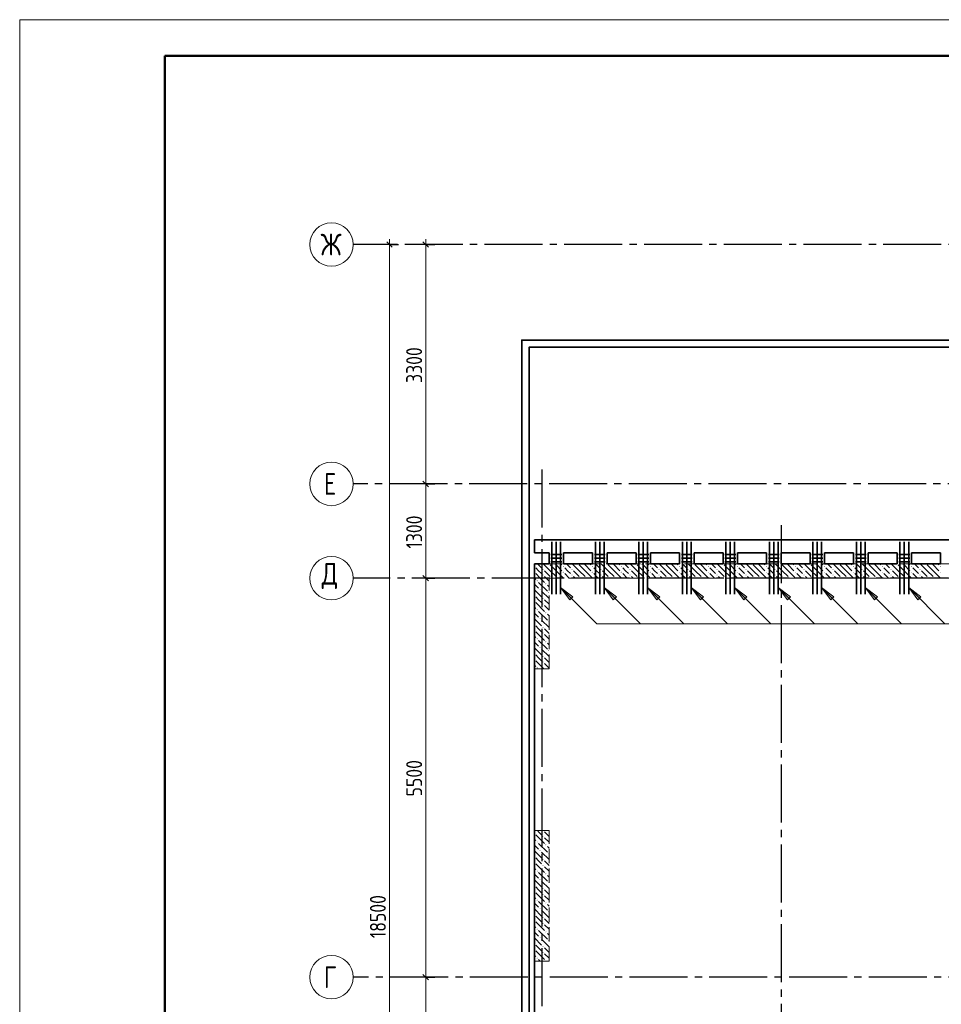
# Model space of a CAD drawing. Header units: millimetres. Extents: x 0 to 61017, y 0 to 42000.
# Tile 3 of 25: x 0 to 12710, y 28426 to 42000. Entities that reach past the tile are written whole.
import ezdxf

# ---------------------------------------------------------------- set-up
doc = ezdxf.new("R2010")
doc.units = ezdxf.units.MM
doc.linetypes.add('______2', pattern=[270, 200, -70])
doc.linetypes.add('______5', pattern=[1100, 800, -100, 100, -100])
for name, color, linetype, lineweight in [('S1 Стержни арматуры фон', 7, 'Continuous', 25), ('Standard', 7, 'Continuous', 25), ('ЖБ Пилон', 180, 'Continuous', 25), ('Оси', 40, '______5', 18), ('Позиционная метка номер позиции', 7, 'Continuous', 13), ('Поперечное армирование AW фон', 7, 'Continuous', 25)]:
    doc.layers.add(name, color=color, linetype=linetype, lineweight=lineweight)
doc.layers.add('ЖБ Перекрытие верхний уровень', color=7, linetype='Continuous', lineweight=25, true_color=0xe0e0ff)
doc.layers.add('ЖБ Стена верхний уровень', color=7, linetype='Continuous', lineweight=25, true_color=0x006e00)
doc.styles.add('GOST 2.304-81', font='txt')
doc.styles.add('ISOCPEUR', font='txt')

msp = doc.modelspace()

# ---------------------------------------------------------------- hatches: boundary and pattern name
at = {"layer": 'ЖБ Пилон', "linetype": 'Continuous', "lineweight": 18, "transparency": 33554687}
for points in [[(7220, 30820), (7217, 30817), (7214, 30820)], [(7100, 30787), (7103, 30783), (7100, 30780)], [(7210, 30743), (7217, 30750), (7223, 30743), (7217, 30737)], [(7130, 30663), (7137, 30670), (7143, 30663), (7137, 30657)], [(7170, 30543), (7177, 30550), (7183, 30543), (7177, 30537)], [(7250, 30623), (7257, 30630), (7263, 30623), (7257, 30617)], [(7100, 30467), (7103, 30463), (7100, 30460)], [(7210, 30423), (7217, 30430), (7223, 30423), (7217, 30417)], [(7290, 30503), (7297, 30510), (7300, 30507), (7300, 30500), (7297, 30497)], [(7100, 30387), (7103, 30383), (7100, 30380)], [(7210, 30343), (7217, 30350), (7223, 30343), (7217, 30337)], [(7130, 30263), (7137, 30270), (7143, 30263), (7137, 30257)], [(7170, 30143), (7177, 30150), (7183, 30143), (7177, 30137)], [(7250, 30223), (7257, 30230), (7263, 30223), (7257, 30217)], [(7100, 30067), (7103, 30063), (7100, 30060)], [(7210, 30023), (7217, 30030), (7223, 30023), (7217, 30017)], [(7290, 30103), (7297, 30110), (7300, 30107), (7300, 30100), (7297, 30097)], [(7100, 29987), (7103, 29983), (7100, 29980)], [(7130, 29863), (7137, 29870), (7143, 29863), (7137, 29857)], [(7210, 29943), (7217, 29950), (7223, 29943), (7217, 29937)], [(7170, 29743), (7177, 29750), (7183, 29743), (7177, 29737)], [(7250, 29823), (7257, 29830), (7263, 29823), (7257, 29817)], [(7100, 29667), (7103, 29663), (7100, 29660)], [(7210, 29623), (7217, 29630), (7223, 29623), (7217, 29617)], [(7290, 29703), (7297, 29710), (7300, 29707), (7300, 29700), (7297, 29697)], [(7100, 29587), (7103, 29583), (7100, 29580)], [(7130, 29463), (7137, 29470), (7143, 29463), (7137, 29457)], [(7210, 29543), (7217, 29550), (7223, 29543), (7217, 29537)], [(7170, 29343), (7177, 29350), (7183, 29343), (7177, 29337)], [(7250, 29423), (7257, 29430), (7263, 29423), (7257, 29417)], [(7100, 29267), (7103, 29263), (7100, 29260)], [(7100, 29187), (7103, 29183), (7100, 29180)], [(7210, 29223), (7217, 29230), (7223, 29223), (7217, 29217)], [(7290, 29303), (7297, 29310), (7300, 29307), (7300, 29300), (7297, 29297)], [(7130, 29063), (7137, 29070), (7143, 29063), (7137, 29057)], [(7210, 29143), (7217, 29150), (7223, 29143), (7217, 29137)], [(7250, 29023), (7257, 29030), (7263, 29023), (7260, 29020), (7254, 29020)]]:
    msp.add_hatch(color=7, dxfattribs=at).paths.add_polyline_path(points, flags=16)
at = {"layer": 'ЖБ Стена верхний уровень', "linetype": 'Continuous', "lineweight": 18, "transparency": 33554687}
for points in [[(7300, 34500), (7297, 34497), (7294, 34500)], [(7700, 34500), (7697, 34497), (7694, 34500)], [(8100, 34500), (8097, 34497), (8094, 34500)], [(8500, 34500), (8497, 34497), (8494, 34500)], [(8900, 34500), (8897, 34497), (8894, 34500)], [(9300, 34500), (9297, 34497), (9294, 34500)], [(9700, 34500), (9697, 34497), (9694, 34500)], [(10100, 34500), (10097, 34497), (10094, 34500)], [(10500, 34500), (10497, 34497), (10494, 34500)], [(10900, 34500), (10897, 34497), (10894, 34500)], [(11300, 34500), (11297, 34497), (11294, 34500)], [(11700, 34500), (11697, 34497), (11694, 34500)], [(12100, 34500), (12097, 34497), (12094, 34500)], [(12500, 34500), (12497, 34497), (12494, 34500)], [(7100, 34467), (7103, 34463), (7100, 34460)], [(7100, 34387), (7103, 34383), (7100, 34380)], [(7210, 34423), (7217, 34430), (7223, 34423), (7217, 34417)], [(7210, 34343), (7217, 34350), (7223, 34343), (7217, 34337)], [(7490, 34463), (7497, 34470), (7503, 34463), (7497, 34457)], [(7490, 34383), (7497, 34390), (7503, 34383), (7497, 34377)], [(7610, 34423), (7617, 34430), (7623, 34423), (7617, 34417)], [(7610, 34343), (7617, 34350), (7623, 34343), (7617, 34337)], [(7890, 34463), (7897, 34470), (7903, 34463), (7897, 34457)], [(7890, 34383), (7897, 34390), (7903, 34383), (7897, 34377)], [(8010, 34423), (8017, 34430), (8023, 34423), (8017, 34417)], [(8010, 34343), (8017, 34350), (8023, 34343), (8017, 34337)], [(8290, 34463), (8297, 34470), (8303, 34463), (8297, 34457)], [(8290, 34383), (8297, 34390), (8303, 34383), (8297, 34377)], [(8410, 34423), (8417, 34430), (8423, 34423), (8417, 34417)], [(8410, 34343), (8417, 34350), (8423, 34343), (8417, 34337)], [(8690, 34463), (8697, 34470), (8703, 34463), (8697, 34457)], [(8690, 34383), (8697, 34390), (8703, 34383), (8697, 34377)], [(8810, 34423), (8817, 34430), (8823, 34423), (8817, 34417)], [(8810, 34343), (8817, 34350), (8823, 34343), (8817, 34337)], [(9090, 34463), (9097, 34470), (9103, 34463), (9097, 34457)], [(9090, 34383), (9097, 34390), (9103, 34383), (9097, 34377)], [(9210, 34423), (9217, 34430), (9223, 34423), (9217, 34417)], [(9210, 34343), (9217, 34350), (9223, 34343), (9217, 34337)], [(9490, 34463), (9497, 34470), (9503, 34463), (9497, 34457)], [(9490, 34383), (9497, 34390), (9503, 34383), (9497, 34377)], [(9610, 34423), (9617, 34430), (9623, 34423), (9617, 34417)], [(9610, 34343), (9617, 34350), (9623, 34343), (9617, 34337)], [(9890, 34463), (9897, 34470), (9903, 34463), (9897, 34457)], [(9890, 34383), (9897, 34390), (9903, 34383), (9897, 34377)], [(10010, 34423), (10017, 34430), (10023, 34423), (10017, 34417)], [(10010, 34343), (10017, 34350), (10023, 34343), (10017, 34337)], [(10290, 34463), (10297, 34470), (10303, 34463), (10297, 34457)], [(10290, 34383), (10297, 34390), (10303, 34383), (10297, 34377)], [(10410, 34423), (10417, 34430), (10423, 34423), (10417, 34417)], [(10410, 34343), (10417, 34350), (10423, 34343), (10417, 34337)], [(10690, 34463), (10697, 34470), (10703, 34463), (10697, 34457)], [(10690, 34383), (10697, 34390), (10703, 34383), (10697, 34377)], [(10810, 34423), (10817, 34430), (10823, 34423), (10817, 34417)], [(10810, 34343), (10817, 34350), (10823, 34343), (10817, 34337)], [(11090, 34463), (11097, 34470), (11103, 34463), (11097, 34457)], [(11090, 34383), (11097, 34390), (11103, 34383), (11097, 34377)], [(11210, 34423), (11217, 34430), (11223, 34423), (11217, 34417)], [(11210, 34343), (11217, 34350), (11223, 34343), (11217, 34337)], [(11490, 34463), (11497, 34470), (11503, 34463), (11497, 34457)], [(11490, 34383), (11497, 34390), (11503, 34383), (11497, 34377)], [(11610, 34423), (11617, 34430), (11623, 34423), (11617, 34417)], [(11610, 34343), (11617, 34350), (11623, 34343), (11617, 34337)], [(11890, 34463), (11897, 34470), (11903, 34463), (11897, 34457)], [(11890, 34383), (11897, 34390), (11903, 34383), (11897, 34377)], [(12010, 34423), (12017, 34430), (12023, 34423), (12017, 34417)], [(12010, 34343), (12017, 34350), (12023, 34343), (12017, 34337)], [(12290, 34463), (12297, 34470), (12303, 34463), (12297, 34457)], [(12290, 34383), (12297, 34390), (12303, 34383), (12297, 34377)], [(12410, 34423), (12417, 34430), (12423, 34423), (12417, 34417)], [(12410, 34343), (12417, 34350), (12423, 34343), (12417, 34337)], [(12690, 34463), (12697, 34470), (12703, 34463), (12697, 34457)], [(12690, 34383), (12697, 34390), (12703, 34383), (12697, 34377)], [(7130, 34263), (7137, 34270), (7143, 34263), (7137, 34257)], [(7250, 34223), (7257, 34230), (7263, 34223), (7257, 34217)], [(7330, 34303), (7337, 34310), (7343, 34303), (7340, 34300), (7334, 34300)], [(7410, 34303), (7417, 34310), (7423, 34303), (7420, 34300), (7414, 34300)], [(7730, 34303), (7737, 34310), (7743, 34303), (7740, 34300), (7734, 34300)], [(7810, 34303), (7817, 34310), (7823, 34303), (7820, 34300), (7814, 34300)], [(8130, 34303), (8137, 34310), (8143, 34303), (8140, 34300), (8134, 34300)], [(8210, 34303), (8217, 34310), (8223, 34303), (8220, 34300), (8214, 34300)], [(8530, 34303), (8537, 34310), (8543, 34303), (8540, 34300), (8534, 34300)], [(8610, 34303), (8617, 34310), (8623, 34303), (8620, 34300), (8614, 34300)], [(8930, 34303), (8937, 34310), (8943, 34303), (8940, 34300), (8934, 34300)], [(9010, 34303), (9017, 34310), (9023, 34303), (9020, 34300), (9014, 34300)], [(9330, 34303), (9337, 34310), (9343, 34303), (9340, 34300), (9334, 34300)], [(9410, 34303), (9417, 34310), (9423, 34303), (9420, 34300), (9414, 34300)], [(9730, 34303), (9737, 34310), (9743, 34303), (9740, 34300), (9734, 34300)], [(9810, 34303), (9817, 34310), (9823, 34303), (9820, 34300), (9814, 34300)], [(10130, 34303), (10137, 34310), (10143, 34303), (10140, 34300), (10134, 34300)], [(10210, 34303), (10217, 34310), (10223, 34303), (10220, 34300), (10214, 34300)], [(10530, 34303), (10537, 34310), (10543, 34303), (10540, 34300), (10534, 34300)], [(10610, 34303), (10617, 34310), (10623, 34303), (10620, 34300), (10614, 34300)], [(10930, 34303), (10937, 34310), (10943, 34303), (10940, 34300), (10934, 34300)], [(11010, 34303), (11017, 34310), (11023, 34303), (11020, 34300), (11014, 34300)], [(11330, 34303), (11337, 34310), (11343, 34303), (11340, 34300), (11334, 34300)], [(11410, 34303), (11417, 34310), (11423, 34303), (11420, 34300), (11414, 34300)], [(11730, 34303), (11737, 34310), (11743, 34303), (11740, 34300), (11734, 34300)], [(11810, 34303), (11817, 34310), (11823, 34303), (11820, 34300), (11814, 34300)], [(12130, 34303), (12137, 34310), (12143, 34303), (12140, 34300), (12134, 34300)], [(12210, 34303), (12217, 34310), (12223, 34303), (12220, 34300), (12214, 34300)], [(12530, 34303), (12537, 34310), (12543, 34303), (12540, 34300), (12534, 34300)], [(12610, 34303), (12617, 34310), (12623, 34303), (12620, 34300), (12614, 34300)], [(7170, 34143), (7177, 34150), (7183, 34143), (7177, 34137)], [(7290, 34103), (7297, 34110), (7300, 34107), (7300, 34100), (7297, 34097)], [(7100, 34067), (7103, 34063), (7100, 34060)], [(7100, 33987), (7103, 33983), (7100, 33980)], [(7210, 34023), (7217, 34030), (7223, 34023), (7217, 34017)], [(7210, 33943), (7217, 33950), (7223, 33943), (7217, 33937)], [(7130, 33863), (7137, 33870), (7143, 33863), (7137, 33857)], [(7250, 33823), (7257, 33830), (7263, 33823), (7257, 33817)], [(7100, 33667), (7103, 33663), (7100, 33660)], [(7170, 33743), (7177, 33750), (7183, 33743), (7177, 33737)], [(7290, 33703), (7297, 33710), (7300, 33707), (7300, 33700), (7297, 33697)], [(7100, 33587), (7103, 33583), (7100, 33580)], [(7210, 33623), (7217, 33630), (7223, 33623), (7217, 33617)], [(7210, 33543), (7217, 33550), (7223, 33543), (7217, 33537)], [(7130, 33463), (7137, 33470), (7143, 33463), (7137, 33457)], [(7250, 33423), (7257, 33430), (7263, 33423), (7257, 33417)], [(7100, 33267), (7103, 33263), (7100, 33260)], [(7170, 33343), (7177, 33350), (7183, 33343), (7177, 33337)], [(7290, 33303), (7297, 33310), (7300, 33307), (7300, 33300), (7297, 33297)], [(7100, 33187), (7103, 33183), (7100, 33180)], [(7210, 33223), (7217, 33230), (7223, 33223), (7217, 33217)], [(7210, 33143), (7217, 33150), (7223, 33143), (7217, 33137)], [(7130, 33063), (7137, 33070), (7143, 33063), (7137, 33057)]]:
    msp.add_hatch(color=7, dxfattribs=at).paths.add_polyline_path(points, flags=16)
at = {"layer": 'Позиционная метка номер позиции', "linetype": 'Continuous', "lineweight": 13, "transparency": 33554687}
for points in [[(7587, 34002), (7460, 34171), (7630, 34044)], [(8187, 34002), (8060, 34171), (8230, 34044)], [(8787, 34002), (8660, 34171), (8830, 34044)], [(9387, 34002), (9260, 34171), (9430, 34044)], [(9987, 34002), (9860, 34171), (10030, 34044)], [(10587, 34002), (10460, 34171), (10630, 34044)], [(11187, 34002), (11060, 34171), (11230, 34044)], [(11787, 34002), (11660, 34171), (11830, 34044)], [(12387, 34002), (12260, 34171), (12430, 34044)]]:
    msp.add_hatch(color=7, dxfattribs=at).paths.add_polyline_path(points, flags=16)

# ---------------------------------------------------------------- linework, layer by layer
at = {"layer": 'S1 Стержни арматуры фон', "color": 7, "linetype": 'Continuous', "lineweight": 35, "transparency": 33554687}
for p, q in [((7340, 34800), (7340, 34080)), ((7400, 34800), (7400, 34080)), ((7460, 34800), (7460, 34080)), ((7940, 34800), (7940, 34080)), ((8000, 34800), (8000, 34080)), ((8060, 34800), (8060, 34080)), ((8540, 34800), (8540, 34080)), ((8600, 34800), (8600, 34080)), ((8660, 34800), (8660, 34080)), ((9140, 34800), (9140, 34080)), ((9200, 34800), (9200, 34080)), ((9260, 34800), (9260, 34080)), ((9740, 34800), (9740, 34080)), ((9800, 34800), (9800, 34080)), ((9860, 34800), (9860, 34080)), ((10340, 34800), (10340, 34080)), ((10400, 34800), (10400, 34080)), ((10460, 34800), (10460, 34080)), ((10940, 34800), (10940, 34080)), ((11000, 34800), (11000, 34080)), ((11060, 34800), (11060, 34080)), ((11540, 34800), (11540, 34080)), ((11600, 34800), (11600, 34080)), ((11660, 34800), (11660, 34080)), ((12140, 34800), (12140, 34080)), ((12200, 34800), (12200, 34080)), ((12260, 34800), (12260, 34080))]:
    msp.add_line(p, q, dxfattribs=at)
at = {"layer": 'Standard', "color": 7, "linetype": 'Continuous', "lineweight": 13, "transparency": 33554687}
for p, q in [((5100, 38900), (5100, 38975)), ((5600, 38900), (5600, 38975)), ((5600, 35600), (5600, 38900)), ((5600, 34300), (5600, 35600)), ((5600, 28800), (5600, 34300)), ((5600, 27100), (5600, 28800))]:
    msp.add_line(p, q, dxfattribs=at)
at = {"layer": 'Standard', "color": 251, "linetype": 'Continuous', "lineweight": -3, "true_color": 0x656565, "transparency": 33554687}
for p, q in [((5100, 38900), (4975, 38900)), ((5100, 38900), (5225, 38900)), ((5100, 38900), (5100, 38900)), ((5600, 38900), (5475, 38900)), ((5600, 38900), (5725, 38900)), ((5600, 38900), (5600, 38900)), ((5600, 35600), (5475, 35600)), ((5600, 35600), (5725, 35600)), ((5600, 35600), (5600, 35600)), ((5600, 34300), (5475, 34300)), ((5600, 34300), (5725, 34300)), ((5600, 34300), (5600, 34300)), ((5600, 28800), (5475, 28800)), ((5600, 28800), (5725, 28800)), ((5600, 28800), (5600, 28800))]:
    msp.add_line(p, q, dxfattribs=at)
at = {"layer": 'Standard', "color": 7, "linetype": 'Continuous', "lineweight": 25, "transparency": 33554687}
for p, q in [((5138, 38862), (5062, 38938)), ((5638, 38862), (5562, 38938)), ((5638, 35562), (5562, 35638)), ((5638, 34262), (5562, 34338)), ((5638, 28763), (5562, 28838))]:
    msp.add_line(p, q, dxfattribs=at)
at = {"layer": 'Standard', "color": 7, "linetype": 'Continuous', "lineweight": 13, "transparency": 33554687}
msp.add_lwpolyline([(0, 0), (59400, 0), (59400, 42000), (0, 42000), (0, 0)], close=True, dxfattribs=at)
at = {"layer": 'Standard', "color": 7, "linetype": 'Continuous', "lineweight": 50, "transparency": 33554687}
msp.add_lwpolyline([(2000, 41500), (58900, 41500), (58900, 500), (2000, 500), (2000, 41500)], close=True, dxfattribs=at)
at = {"layer": 'Standard', "color": 7, "linetype": 'Continuous', "lineweight": 13, "transparency": 33554687}
msp.add_lwpolyline([(5100, 20400), (5100, 29236), (5100, 29236), (5100, 38900)], dxfattribs=at)
at = {"layer": 'Standard', "color": 254, "linetype": 'Continuous', "lineweight": 35, "true_color": 0xc4c4ff, "transparency": 33554687}
for points in [[(6925, 19700), (49880, 19700), (49880, 37584), (6925, 37584), (6925, 19700)], [(7025, 19800), (49780, 19800), (49780, 37484), (7025, 37484), (7025, 19800)]]:
    msp.add_lwpolyline(points, dxfattribs=at)
at = {"layer": 'ЖБ Перекрытие верхний уровень', "color": 7, "linetype": 'Continuous', "lineweight": 35, "transparency": 33554687}
for p, q in [((13380, 34830), (7100, 34830)), ((7100, 34830), (7100, 34650)), ((7100, 34650), (7300, 34650)), ((7300, 34650), (7300, 34500)), ((7500, 34500), (7500, 34650)), ((7500, 34650), (7900, 34650)), ((7900, 34650), (7900, 34500)), ((8100, 34500), (8100, 34650)), ((8100, 34650), (8500, 34650)), ((8500, 34650), (8500, 34500)), ((8700, 34500), (8700, 34650)), ((8700, 34650), (9100, 34650)), ((9100, 34650), (9100, 34500)), ((9300, 34500), (9300, 34650)), ((9300, 34650), (9700, 34650)), ((9700, 34650), (9700, 34500)), ((9900, 34500), (9900, 34650)), ((9900, 34650), (10300, 34650)), ((10300, 34650), (10300, 34500)), ((10500, 34500), (10500, 34650)), ((10500, 34650), (10900, 34650)), ((10900, 34650), (10900, 34500)), ((11100, 34500), (11100, 34650)), ((11100, 34650), (11500, 34650)), ((11500, 34650), (11500, 34500)), ((11700, 34500), (11700, 34650)), ((11700, 34650), (12100, 34650)), ((12100, 34650), (12100, 34500)), ((12300, 34500), (12300, 34650)), ((12300, 34650), (12700, 34650)), ((12700, 34650), (12700, 34500)), ((7300, 34500), (7100, 34500)), ((7100, 34500), (7100, 19870)), ((7900, 34500), (7500, 34500)), ((8500, 34500), (8100, 34500)), ((9100, 34500), (8700, 34500)), ((9700, 34500), (9300, 34500)), ((10300, 34500), (9900, 34500)), ((10900, 34500), (10500, 34500)), ((11500, 34500), (11100, 34500)), ((12100, 34500), (11700, 34500)), ((12700, 34500), (12300, 34500))]:
    msp.add_line(p, q, dxfattribs=at)
at = {"layer": 'ЖБ Пилон', "color": 253, "linetype": '______2', "lineweight": 13, "true_color": 0xa0a0a0, "transparency": 33554687}
for p, q in [((7100, 30820), (7100, 29020)), ((7300, 30820), (7100, 30820)), ((7300, 29020), (7300, 30820)), ((7100, 29020), (7300, 29020))]:
    msp.add_line(p, q, dxfattribs=at)
at = {"layer": 'ЖБ Пилон', "color": 9, "linetype": 'Continuous', "lineweight": 18, "true_color": 0xc7c7c7, "transparency": 33554687}
for p, q in [((7157, 30803), (7140, 30820)), ((7100, 30700), (7117, 30683)), ((7117, 30763), (7237, 30643)), ((7197, 30763), (7157, 30803)), ((7237, 30803), (7300, 30740)), ((7237, 30723), (7300, 30660)), ((7100, 30620), (7157, 30563)), ((7157, 30643), (7277, 30523)), ((7300, 30580), (7277, 30603)), ((7100, 30540), (7197, 30443)), ((7157, 30403), (7117, 30443)), ((7300, 30420), (7197, 30523)), ((7100, 30300), (7117, 30283)), ((7117, 30363), (7237, 30243)), ((7197, 30363), (7157, 30403)), ((7237, 30403), (7300, 30340)), ((7237, 30323), (7300, 30260)), ((7100, 30220), (7157, 30163)), ((7100, 30140), (7197, 30043)), ((7157, 30243), (7277, 30123)), ((7300, 30180), (7277, 30203)), ((7157, 30003), (7117, 30043)), ((7197, 29963), (7157, 30003)), ((7300, 30020), (7197, 30123)), ((7237, 30003), (7300, 29940)), ((7100, 29900), (7117, 29883)), ((7117, 29963), (7237, 29843)), ((7237, 29923), (7300, 29860)), ((7100, 29820), (7157, 29763)), ((7100, 29740), (7197, 29643)), ((7157, 29843), (7277, 29723)), ((7300, 29780), (7277, 29803)), ((7157, 29603), (7117, 29643)), ((7197, 29563), (7157, 29603)), ((7300, 29620), (7197, 29723)), ((7237, 29603), (7300, 29540)), ((7100, 29500), (7117, 29483)), ((7117, 29563), (7237, 29443)), ((7237, 29523), (7300, 29460)), ((7100, 29420), (7157, 29363)), ((7100, 29340), (7197, 29243)), ((7157, 29443), (7277, 29323)), ((7300, 29220), (7197, 29323)), ((7300, 29380), (7277, 29403)), ((7157, 29203), (7117, 29243)), ((7197, 29163), (7157, 29203)), ((7237, 29203), (7300, 29140)), ((7100, 29100), (7117, 29083)), ((7117, 29163), (7237, 29043)), ((7237, 29123), (7300, 29060)), ((7100, 29020), (7100, 29020)), ((7157, 29043), (7180, 29020))]:
    msp.add_line(p, q, dxfattribs=at)
at = {"layer": 'ЖБ Стена верхний уровень', "color": 251, "linetype": '______2', "lineweight": 13, "true_color": 0x656565, "transparency": 33554687}
for p, q in [((13690, 34500), (7100, 34500)), ((7100, 34500), (7100, 34300)), ((7100, 34300), (7100, 33050)), ((7300, 33050), (7300, 34300)), ((7300, 34300), (13690, 34300)), ((7100, 33050), (7300, 33050))]:
    msp.add_line(p, q, dxfattribs=at)
at = {"layer": 'ЖБ Стена верхний уровень', "color": 9, "linetype": 'Continuous', "lineweight": 18, "true_color": 0xc7c7c7, "transparency": 33554687}
for p, q in [((7140, 34500), (7197, 34443)), ((7317, 34403), (7220, 34500)), ((7317, 34483), (7397, 34403)), ((7397, 34483), (7380, 34500)), ((7397, 34483), (7477, 34403)), ((7460, 34500), (7477, 34483)), ((7540, 34500), (7597, 34443)), ((7717, 34403), (7620, 34500)), ((7717, 34483), (7797, 34403)), ((7797, 34483), (7780, 34500)), ((7797, 34483), (7877, 34403)), ((7860, 34500), (7877, 34483)), ((7940, 34500), (7997, 34443)), ((8117, 34403), (8020, 34500)), ((8117, 34483), (8197, 34403)), ((8197, 34483), (8180, 34500)), ((8197, 34483), (8277, 34403)), ((8260, 34500), (8277, 34483)), ((8340, 34500), (8397, 34443)), ((8517, 34403), (8420, 34500)), ((8517, 34483), (8597, 34403)), ((8597, 34483), (8580, 34500)), ((8597, 34483), (8677, 34403)), ((8660, 34500), (8677, 34483)), ((8740, 34500), (8797, 34443)), ((8917, 34403), (8820, 34500)), ((8917, 34483), (8997, 34403)), ((8997, 34483), (8980, 34500)), ((8997, 34483), (9077, 34403)), ((9060, 34500), (9077, 34483)), ((9140, 34500), (9197, 34443)), ((9317, 34403), (9220, 34500)), ((9317, 34483), (9397, 34403)), ((9397, 34483), (9380, 34500)), ((9397, 34483), (9477, 34403)), ((9460, 34500), (9477, 34483)), ((9540, 34500), (9597, 34443)), ((9717, 34403), (9620, 34500)), ((9717, 34483), (9797, 34403)), ((9797, 34483), (9780, 34500)), ((9797, 34483), (9877, 34403)), ((9860, 34500), (9877, 34483)), ((9940, 34500), (9997, 34443)), ((10117, 34403), (10020, 34500)), ((10117, 34483), (10197, 34403)), ((10197, 34483), (10180, 34500)), ((10197, 34483), (10277, 34403)), ((10260, 34500), (10277, 34483)), ((10340, 34500), (10397, 34443)), ((10517, 34403), (10420, 34500)), ((10517, 34483), (10597, 34403)), ((10597, 34483), (10580, 34500)), ((10597, 34483), (10677, 34403)), ((10660, 34500), (10677, 34483)), ((10740, 34500), (10797, 34443)), ((10917, 34403), (10820, 34500)), ((10917, 34483), (10997, 34403)), ((10997, 34483), (10980, 34500)), ((10997, 34483), (11077, 34403)), ((11060, 34500), (11077, 34483)), ((11140, 34500), (11197, 34443)), ((11317, 34403), (11220, 34500)), ((11317, 34483), (11397, 34403)), ((11397, 34483), (11380, 34500)), ((11397, 34483), (11477, 34403)), ((11460, 34500), (11477, 34483)), ((11540, 34500), (11597, 34443)), ((11717, 34403), (11620, 34500)), ((11717, 34483), (11797, 34403)), ((11797, 34483), (11780, 34500)), ((11797, 34483), (11877, 34403)), ((11860, 34500), (11877, 34483)), ((11940, 34500), (11997, 34443)), ((12117, 34403), (12020, 34500)), ((12117, 34483), (12197, 34403)), ((12197, 34483), (12180, 34500)), ((12197, 34483), (12277, 34403)), ((12260, 34500), (12277, 34483)), ((12340, 34500), (12397, 34443)), ((12517, 34403), (12420, 34500)), ((12517, 34483), (12597, 34403)), ((12597, 34483), (12580, 34500)), ((12597, 34483), (12677, 34403)), ((12660, 34500), (12677, 34483)), ((7157, 34403), (7117, 34443)), ((7117, 34363), (7180, 34300)), ((7197, 34363), (7157, 34403)), ((7237, 34403), (7317, 34323)), ((7317, 34403), (7397, 34323)), ((7397, 34403), (7500, 34300)), ((7557, 34403), (7517, 34443)), ((7517, 34363), (7580, 34300)), ((7597, 34363), (7557, 34403)), ((7637, 34403), (7717, 34323)), ((7717, 34403), (7797, 34323)), ((7797, 34403), (7900, 34300)), ((7957, 34403), (7917, 34443)), ((7917, 34363), (7980, 34300)), ((7997, 34363), (7957, 34403)), ((8037, 34403), (8117, 34323)), ((8117, 34403), (8197, 34323)), ((8197, 34403), (8300, 34300)), ((8357, 34403), (8317, 34443)), ((8317, 34363), (8380, 34300)), ((8397, 34363), (8357, 34403)), ((8437, 34403), (8517, 34323)), ((8517, 34403), (8597, 34323)), ((8597, 34403), (8700, 34300)), ((8757, 34403), (8717, 34443)), ((8717, 34363), (8780, 34300)), ((8797, 34363), (8757, 34403)), ((8837, 34403), (8917, 34323)), ((8917, 34403), (8997, 34323)), ((8997, 34403), (9100, 34300)), ((9157, 34403), (9117, 34443)), ((9117, 34363), (9180, 34300)), ((9197, 34363), (9157, 34403)), ((9237, 34403), (9317, 34323)), ((9317, 34403), (9397, 34323)), ((9397, 34403), (9500, 34300)), ((9557, 34403), (9517, 34443)), ((9517, 34363), (9580, 34300)), ((9597, 34363), (9557, 34403)), ((9637, 34403), (9717, 34323)), ((9717, 34403), (9797, 34323)), ((9797, 34403), (9900, 34300)), ((9957, 34403), (9917, 34443)), ((9917, 34363), (9980, 34300)), ((9997, 34363), (9957, 34403)), ((10037, 34403), (10117, 34323)), ((10117, 34403), (10197, 34323)), ((10197, 34403), (10300, 34300)), ((10357, 34403), (10317, 34443)), ((10317, 34363), (10380, 34300)), ((10397, 34363), (10357, 34403)), ((10437, 34403), (10517, 34323)), ((10517, 34403), (10597, 34323)), ((10597, 34403), (10700, 34300)), ((10757, 34403), (10717, 34443)), ((10717, 34363), (10780, 34300)), ((10797, 34363), (10757, 34403)), ((10837, 34403), (10917, 34323)), ((10917, 34403), (10997, 34323)), ((10997, 34403), (11100, 34300)), ((11157, 34403), (11117, 34443)), ((11117, 34363), (11180, 34300)), ((11197, 34363), (11157, 34403)), ((11237, 34403), (11317, 34323)), ((11317, 34403), (11397, 34323)), ((11397, 34403), (11500, 34300)), ((11557, 34403), (11517, 34443)), ((11517, 34363), (11580, 34300)), ((11597, 34363), (11557, 34403)), ((11637, 34403), (11717, 34323)), ((11717, 34403), (11797, 34323)), ((11797, 34403), (11900, 34300)), ((11957, 34403), (11917, 34443)), ((11917, 34363), (11980, 34300)), ((11997, 34363), (11957, 34403)), ((12037, 34403), (12117, 34323)), ((12117, 34403), (12197, 34323)), ((12197, 34403), (12300, 34300)), ((12357, 34403), (12317, 34443)), ((12317, 34363), (12380, 34300)), ((12397, 34363), (12357, 34403)), ((12437, 34403), (12517, 34323)), ((12517, 34403), (12597, 34323)), ((12597, 34403), (12700, 34300)), ((7100, 34300), (7117, 34283)), ((7100, 34300), (7100, 34300)), ((7100, 34220), (7157, 34163)), ((7157, 34243), (7277, 34123)), ((7180, 34300), (7237, 34243)), ((7237, 34323), (7260, 34300)), ((7260, 34300), (7300, 34260)), ((7637, 34323), (7660, 34300)), ((8037, 34323), (8060, 34300)), ((8437, 34323), (8460, 34300)), ((8837, 34323), (8860, 34300)), ((9237, 34323), (9260, 34300)), ((9637, 34323), (9660, 34300)), ((10037, 34323), (10060, 34300)), ((10437, 34323), (10460, 34300)), ((10837, 34323), (10860, 34300)), ((11237, 34323), (11260, 34300)), ((11637, 34323), (11660, 34300)), ((12037, 34323), (12060, 34300)), ((12437, 34323), (12460, 34300)), ((7100, 34140), (7197, 34043)), ((7300, 34020), (7197, 34123)), ((7300, 34180), (7277, 34203)), ((7157, 34003), (7117, 34043)), ((7117, 33963), (7237, 33843)), ((7197, 33963), (7157, 34003)), ((7237, 34003), (7300, 33940)), ((7100, 33900), (7117, 33883)), ((7100, 33820), (7157, 33763)), ((7157, 33843), (7277, 33723)), ((7237, 33923), (7300, 33860)), ((7300, 33780), (7277, 33803)), ((7100, 33740), (7197, 33643)), ((7300, 33620), (7197, 33723)), ((7157, 33603), (7117, 33643)), ((7117, 33563), (7237, 33443)), ((7197, 33563), (7157, 33603)), ((7237, 33603), (7300, 33540)), ((7100, 33500), (7117, 33483)), ((7100, 33420), (7157, 33363)), ((7157, 33443), (7277, 33323)), ((7237, 33523), (7300, 33460)), ((7300, 33380), (7277, 33403)), ((7100, 33340), (7197, 33243)), ((7300, 33220), (7197, 33323)), ((7157, 33203), (7117, 33243)), ((7117, 33163), (7230, 33050)), ((7197, 33163), (7157, 33203)), ((7237, 33203), (7300, 33140)), ((7237, 33123), (7300, 33060)), ((7100, 33100), (7117, 33083))]:
    msp.add_line(p, q, dxfattribs=at)
at = {"layer": 'Оси', "color": 8, "linetype": '______5', "lineweight": -3, "transparency": 33554687}
for p, q in [((43510, 38900), (4600, 38900)), ((7200, 35800), (7200, 16970)), ((43300, 35600), (4600, 35600)), ((10500, 35030), (10500, 16970)), ((50210, 34300), (4600, 34300)), ((50210, 34300), (4600, 34300)), ((49910, 28800), (4600, 28800))]:
    msp.add_line(p, q, dxfattribs=at)
at = {"layer": 'Оси', "color": 7, "linetype": 'Continuous', "lineweight": 13, "transparency": 33554687}
for centre in [(4300, 38900), (4300, 35600), (4300, 34300), (4300, 34300), (4300, 28800)]:
    msp.add_circle(centre, 300, dxfattribs=at)
at = {"layer": 'Позиционная метка номер позиции', "color": 7, "linetype": 'Continuous', "lineweight": 13, "transparency": 33554687}
for p, q in [((7460, 34171), (7460, 34171)), ((7460, 34171), (7460, 34171)), ((7460, 34171), (7460, 34171)), ((7460, 34171), (7630, 34044)), ((7587, 34002), (7460, 34171)), ((8060, 34171), (8560, 33671)), ((8060, 34171), (8060, 34171)), ((8060, 34171), (8060, 34171)), ((8060, 34171), (8060, 34171)), ((8060, 34171), (8230, 34044)), ((8187, 34002), (8060, 34171)), ((8660, 34171), (9160, 33671)), ((8660, 34171), (8660, 34171)), ((8660, 34171), (8660, 34171)), ((8660, 34171), (8660, 34171)), ((8660, 34171), (8830, 34044)), ((8787, 34002), (8660, 34171)), ((9260, 34171), (9760, 33671)), ((9260, 34171), (9260, 34171)), ((9260, 34171), (9260, 34171)), ((9260, 34171), (9260, 34171)), ((9260, 34171), (9430, 34044)), ((9387, 34002), (9260, 34171)), ((9860, 34171), (10360, 33671)), ((9860, 34171), (9860, 34171)), ((9860, 34171), (9860, 34171)), ((9860, 34171), (9860, 34171)), ((9860, 34171), (10030, 34044)), ((9987, 34002), (9860, 34171)), ((10460, 34171), (10960, 33671)), ((10460, 34171), (10460, 34171)), ((10460, 34171), (10460, 34171)), ((10460, 34171), (10460, 34171)), ((10460, 34171), (10630, 34044)), ((10587, 34002), (10460, 34171)), ((11060, 34171), (11560, 33671)), ((11060, 34171), (11060, 34171)), ((11060, 34171), (11060, 34171)), ((11060, 34171), (11060, 34171)), ((11060, 34171), (11230, 34044)), ((11187, 34002), (11060, 34171)), ((11660, 34171), (12160, 33671)), ((11660, 34171), (11660, 34171)), ((11660, 34171), (11660, 34171)), ((11660, 34171), (11660, 34171)), ((11660, 34171), (11830, 34044)), ((11787, 34002), (11660, 34171)), ((12260, 34171), (12760, 33671)), ((12260, 34171), (12260, 34171)), ((12260, 34171), (12260, 34171)), ((12260, 34171), (12260, 34171)), ((12260, 34171), (12430, 34044)), ((12387, 34002), (12260, 34171)), ((7630, 34044), (7587, 34002)), ((7608, 34023), (7619, 34012)), ((8230, 34044), (8187, 34002)), ((8208, 34023), (8219, 34012)), ((8830, 34044), (8787, 34002)), ((8808, 34023), (8819, 34012)), ((9430, 34044), (9387, 34002)), ((9408, 34023), (9419, 34012)), ((10030, 34044), (9987, 34002)), ((10008, 34023), (10019, 34012)), ((10630, 34044), (10587, 34002)), ((10608, 34023), (10619, 34012)), ((11230, 34044), (11187, 34002)), ((11208, 34023), (11219, 34012)), ((11830, 34044), (11787, 34002)), ((11808, 34023), (11819, 34012)), ((12430, 34044), (12387, 34002)), ((12408, 34023), (12419, 34012))]:
    msp.add_line(p, q, dxfattribs=at)
msp.add_lwpolyline([(7460, 34171), (7960, 33671), (14196, 33671)], dxfattribs=at)
at = {"layer": 'Поперечное армирование AW фон', "color": 7, "linetype": 'Continuous', "lineweight": 35, "transparency": 33554687}
for p, q in [((7475, 34625), (7325, 34625)), ((8075, 34625), (7925, 34625)), ((8675, 34625), (8525, 34625)), ((9275, 34625), (9125, 34625)), ((9875, 34625), (9725, 34625)), ((10475, 34625), (10325, 34625)), ((11075, 34625), (10925, 34625)), ((11675, 34625), (11525, 34625)), ((12275, 34625), (12125, 34625)), ((7475, 34575), (7325, 34575)), ((7475, 34525), (7325, 34525)), ((8075, 34575), (7925, 34575)), ((8075, 34525), (7925, 34525)), ((8675, 34575), (8525, 34575)), ((8675, 34525), (8525, 34525)), ((9275, 34575), (9125, 34575)), ((9275, 34525), (9125, 34525)), ((9875, 34575), (9725, 34575)), ((9875, 34525), (9725, 34525)), ((10475, 34575), (10325, 34575)), ((10475, 34525), (10325, 34525)), ((11075, 34575), (10925, 34575)), ((11075, 34525), (10925, 34525)), ((11675, 34575), (11525, 34575)), ((11675, 34525), (11525, 34525)), ((12275, 34575), (12125, 34575)), ((12275, 34525), (12125, 34525))]:
    msp.add_line(p, q, dxfattribs=at)

# ---------------------------------------------------------------- texts
at = {"layer": 'Standard', "color": 7, "linetype": 'Continuous', "lineweight": 25, "transparency": 33554687, "char_height": 220, "attachment_point": 7, "rotation": 90, "style": 'GOST 2.304-81'}
for s, insert, width in [('3300', (5550, 36992), 641.47), ('1300', (5550, 34708), 610.16), ('5500', (5550, 31292), 641.48), ('18500', (5050, 29337), 750.83)]:
    msp.add_mtext(s, dxfattribs=dict(at, insert=insert, width=width))
at = {"layer": 'Оси', "color": 7, "linetype": 'Continuous', "lineweight": 25, "transparency": 33554687, "char_height": 300, "attachment_point": 7, "style": 'ISOCPEUR'}
for s, insert, width in [('\\W0.83;Ж', (4150, 38750), 425), ('\\W0.78;Е', (4195, 35450), 326.41), ('\\W0.82;Д', (4165, 34150), 392.65), ('\\W0.78;Г', (4195, 28650), 326.41)]:
    msp.add_mtext(s, dxfattribs=dict(at, insert=insert, width=width))

doc.saveas('drawing.dxf')
